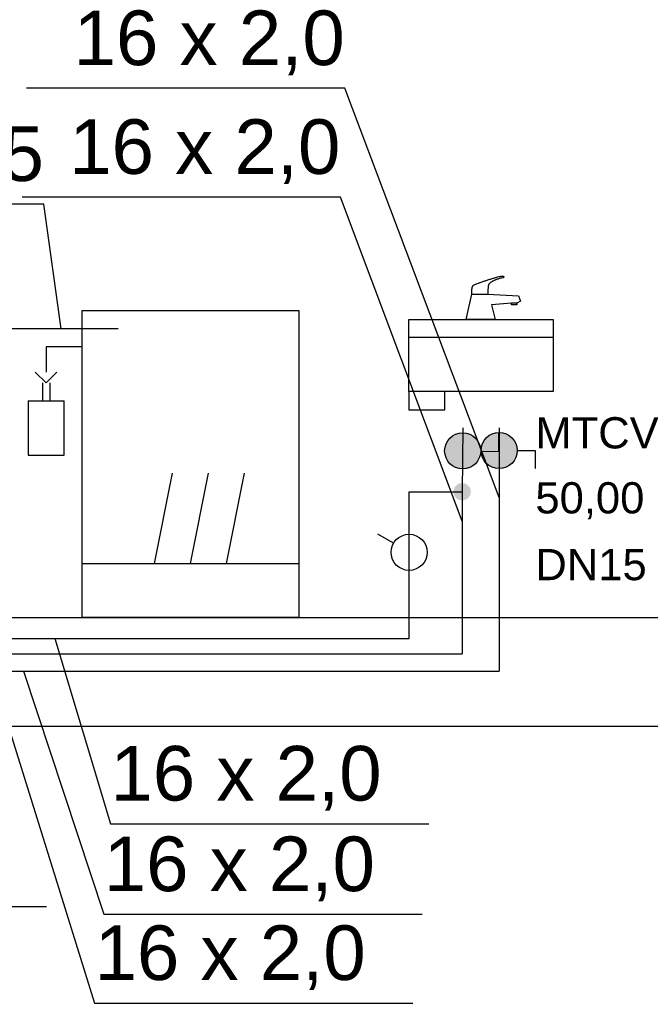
# Model space of a CAD drawing. Header units: inches. Extents: x -150.1 to -108.1, y -15.9 to 13.8.
# Tile 13 of 25: x -132.1 to -130.4, y -2.2 to 0.6. Entities that reach past the tile are written whole.
import ezdxf
from ezdxf.lldxf.tags import DXFTag

# ---------------------------------------------------------------- set-up
doc = ezdxf.new("R2010")
doc.units = ezdxf.units.IN
doc.header["$MEASUREMENT"] = 0
for name, color, linetype in [('IS_Armatura_Wodociag', 2, 'SOLID'), ('IS_Ciepła_woda', 4, 'DASHWAVE'), ('IS_Cyrkulacja', 4, 'DASHDOT'), ('IS_Inne_Urzadzenia_kanalizacja', 2, 'SOLID'), ('IS_Konstrukcja', 7, 'SOLID'), ('IS_Odbiorniki', 2, 'SOLID'), ('IS_Opisy_działek_Wodociag', 2, 'SOLID'), ('IS_Text_Armatury_Wodociag', 2, 'Continuous'), ('IS_Zimna_woda', 4, 'SOLID')]:
    doc.layers.add(name, color=color, linetype=linetype)
tags = doc.linetypes.add('DASHDOT', pattern=[20, 10, -5, 0, -5]).pattern_tags.tags
tags[10:11] = [DXFTag(74, 4), DXFTag(75, 0), DXFTag(340, '0'), DXFTag(46, 0.0), DXFTag(50, 0.0), DXFTag(44, 0.0), DXFTag(45, 0.0)]
tags[8:9] = [DXFTag(74, 4), DXFTag(75, 0), DXFTag(340, '0'), DXFTag(46, 0.0), DXFTag(50, 0.0), DXFTag(44, 0.0), DXFTag(45, 0.0)]
tags[6:7] = [DXFTag(74, 4), DXFTag(75, 0), DXFTag(340, '0'), DXFTag(46, 0.0), DXFTag(50, 0.0), DXFTag(44, 0.0), DXFTag(45, 0.0)]
tags[4:5] = [DXFTag(74, 4), DXFTag(75, 0), DXFTag(340, '0'), DXFTag(46, 0.0), DXFTag(50, 0.0), DXFTag(44, 0.0), DXFTag(45, 0.0)]
tags = doc.linetypes.add('DASHWAVE', pattern='A,10,-5,-20,[138,IS_LineDef.shx,S=2,R=0,X=-20,Y=0],-5', length=40).pattern_tags.tags
tags[16:17] = [DXFTag(74, 4), DXFTag(75, 0), DXFTag(340, '0'), DXFTag(46, 0.0), DXFTag(50, 0.0), DXFTag(44, 0.0), DXFTag(45, 0.0)]
tags[6:7] = [DXFTag(74, 4), DXFTag(75, 0), DXFTag(340, '0'), DXFTag(46, 0.0), DXFTag(50, 0.0), DXFTag(44, 0.0), DXFTag(45, 0.0)]
tags[4:5] = [DXFTag(74, 4), DXFTag(75, 0), DXFTag(340, '0'), DXFTag(46, 0.0), DXFTag(50, 0.0), DXFTag(44, 0.0), DXFTag(45, 0.0)]
tags = doc.linetypes.add('SOLID', pattern=[10, 10, 0]).pattern_tags.tags
tags[6:7] = [DXFTag(74, 4), DXFTag(75, 0), DXFTag(340, '0'), DXFTag(46, 0.0), DXFTag(50, 0.0), DXFTag(44, 0.0), DXFTag(45, 0.0)]
tags[4:5] = [DXFTag(74, 4), DXFTag(75, 0), DXFTag(340, '0'), DXFTag(46, 0.0), DXFTag(50, 0.0), DXFTag(44, 0.0), DXFTag(45, 0.0)]

msp = doc.modelspace()

# ---------------------------------------------------------------- hatches: boundary and pattern name
at = {"layer": 'IS_Armatura_Wodociag', "ltscale": 0.01}
h = msp.add_hatch(color=256, dxfattribs=at)
edge = h.paths.add_edge_path()
edge.add_arc((-130.8776, -0.6398), 0.05, 0, 360)
h = msp.add_hatch(color=256, dxfattribs=at)
edge = h.paths.add_edge_path()
edge.add_arc((-130.7768, -0.6389), 0.05, 0, 360)
at = {"layer": 'IS_Cyrkulacja'}
h = msp.add_hatch(color=256, dxfattribs=at)
edge = h.paths.add_edge_path()
edge.add_arc((-130.879, -0.7528), 0.024, 90, 450)
at = {"layer": 'IS_Text_Armatury_Wodociag'}
h = msp.add_hatch(color=256, dxfattribs=at)
edge = h.paths.add_edge_path()
edge.add_arc((-130.879, -0.7528), 0.024, 90, 450)

# ---------------------------------------------------------------- linework, layer by layer
at = {"layer": 'IS_Armatura_Wodociag', "ltscale": 0.01}
for p, q in [((-130.7776, -0.641), (-130.777, -0.5911)), ((-130.8276, -0.6404), (-130.7776, -0.641)), ((-130.7268, -0.6389), (-130.6768, -0.6389)), ((-130.6768, -0.6389), (-130.6768, -0.6889)), ((-131.0695, -0.8955), (-131.1128, -0.8705))]:
    msp.add_line(p, q, dxfattribs=at)
for centre in [(-130.8776, -0.6398), (-130.7768, -0.6389), (-131.0262, -0.9205)]:
    msp.add_ellipse(centre, major_axis=(0.05, 0), ratio=1, dxfattribs=at)
at = {"layer": 'IS_Ciepła_woda', "ltscale": 0.01}
for p, q in [((-130.8768, -0.5756), (-130.879, -0.7528)), ((-130.879, -0.7528), (-130.879, -1.2014)), ((-132.6332, -1.2014), (-130.879, -1.2014))]:
    msp.add_line(p, q, dxfattribs=at)
at = {"layer": 'IS_Cyrkulacja', "ltscale": 0.02}
for p, q in [((-131.0262, -1.1595), (-131.0262, -0.7528)), ((-131.0262, -0.7528), (-130.879, -0.7528)), ((-144.1396, -1.1596), (-131.0262, -1.1595))]:
    msp.add_line(p, q, dxfattribs=at)
at = {"layer": 'IS_Inne_Urzadzenia_kanalizacja', "ltscale": 0.01}
for p, q in [((-132.0418, -0.4514), (-132.0418, -0.5014)), ((-132.0218, -0.4514), (-132.0218, -0.5014)), ((-132.0818, -0.5014), (-132.0818, -0.6514)), ((-132.0818, -0.5014), (-131.9818, -0.5014)), ((-131.9818, -0.6514), (-131.9818, -0.5014)), ((-132.0818, -0.6514), (-131.9818, -0.6514))]:
    msp.add_line(p, q, dxfattribs=at)
at = {"layer": 'IS_Konstrukcja', "ltscale": 0.01}
for p, q in [((-147.0968, -1.1014), (-114.0644, -1.1014)), ((-147.0968, -1.4014), (-114.0644, -1.4014))]:
    msp.add_line(p, q, dxfattribs=at)
at = {"layer": 'IS_Odbiorniki', "ltscale": 0.01}
for p, q in [((-130.8676, -0.2756), (-130.8526, -0.2056)), ((-130.8526, -0.2056), (-130.8076, -0.2056)), ((-130.8076, -0.2056), (-130.7226, -0.2106)), ((-130.7226, -0.2106), (-130.7176, -0.2256)), ((-130.7426, -0.2306), (-130.7976, -0.2356)), ((-130.7976, -0.2356), (-130.7876, -0.2756)), ((-130.7426, -0.2356), (-130.7426, -0.2306)), ((-130.7276, -0.2306), (-130.7426, -0.2306)), ((-130.7276, -0.2356), (-130.7426, -0.2356)), ((-130.7176, -0.2256), (-130.7276, -0.2306)), ((-130.7276, -0.2306), (-130.7276, -0.2356)), ((-131.9318, -0.2514), (-131.3318, -0.2514)), ((-131.9318, -1.1014), (-131.9318, -0.2514)), ((-131.9318, -0.2514), (-131.9318, -0.2514)), ((-131.3318, -0.2514), (-131.3318, -1.1014)), ((-131.0268, -0.2756), (-130.6268, -0.2756)), ((-131.0268, -0.4756), (-131.0268, -0.2756)), ((-131.0268, -0.2756), (-131.0268, -0.2756)), ((-130.7876, -0.2756), (-130.8676, -0.2756)), ((-130.8676, -0.2756), (-130.8676, -0.2756)), ((-130.6268, -0.2756), (-130.6268, -0.4756)), ((-130.6268, -0.3256), (-131.0268, -0.3256)), ((-131.9318, -0.3514), (-132.0318, -0.3514)), ((-132.0318, -0.3514), (-132.0318, -0.4214)), ((-132.0618, -0.4214), (-132.0318, -0.4514)), ((-132.0318, -0.4514), (-132.0018, -0.4214)), ((-130.6268, -0.4756), (-131.0268, -0.4756)), ((-131.0268, -0.4756), (-131.0268, -0.5256)), ((-130.9268, -0.4756), (-131.0268, -0.4756)), ((-131.0268, -0.4756), (-131.0268, -0.4756)), ((-130.9268, -0.5256), (-130.9268, -0.4756)), ((-131.0268, -0.5256), (-130.9268, -0.5256)), ((-131.7318, -0.9514), (-131.6818, -0.7014)), ((-131.6318, -0.9514), (-131.5818, -0.7014)), ((-131.5318, -0.9514), (-131.4818, -0.7014)), ((-131.9318, -0.9514), (-131.3318, -0.9514)), ((-131.3318, -1.1014), (-131.9318, -1.1014))]:
    msp.add_line(p, q, dxfattribs=at)
for points, knots in [([(-130.8476, -0.1806), (-130.8463, -0.1799), (-130.843, -0.1786), (-130.8373, -0.1763), (-130.8299, -0.1737), (-130.8214, -0.1707), (-130.8123, -0.1677), (-130.8029, -0.1647), (-130.7938, -0.1619), (-130.7853, -0.1594), (-130.778, -0.1574), (-130.7722, -0.1561), (-130.7689, -0.1556), (-130.7676, -0.1556)], [0, 0, 0, 0, 0.00425061, 0.01060033, 0.01857776, 0.02770772, 0.03751411, 0.04752065, 0.05725134, 0.06623092, 0.07398599, 0.08004815, 0.08396819, 0.08396819, 0.08396819, 0.08396819]), ([(-130.7676, -0.1606), (-130.7693, -0.161), (-130.7727, -0.1619), (-130.7774, -0.1632), (-130.7817, -0.1646), (-130.7856, -0.1659), (-130.789, -0.1673), (-130.7921, -0.1687), (-130.7948, -0.17), (-130.7972, -0.1714), (-130.7993, -0.1728), (-130.8011, -0.1741), (-130.8021, -0.1751), (-130.8026, -0.1756)], [0, 0, 0, 0, 0.00538586, 0.01031526, 0.0148132, 0.01890511, 0.02261695, 0.02597538, 0.02900777, 0.03174242, 0.03420857, 0.03643647, 0.03845728, 0.03845728, 0.03845728, 0.03845728]), ([(-130.7676, -0.1556), (-130.7672, -0.1556), (-130.7664, -0.1556), (-130.7654, -0.1559), (-130.7646, -0.1564), (-130.7641, -0.157), (-130.7638, -0.1577), (-130.7638, -0.1584), (-130.7641, -0.1591), (-130.7646, -0.1597), (-130.7654, -0.1602), (-130.7664, -0.1605), (-130.7672, -0.1606), (-130.7676, -0.1606)], [0, 0, 0, 0, 0.001245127, 0.002286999, 0.003170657, 0.003941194, 0.004643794, 0.005323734, 0.006026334, 0.006796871, 0.007680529, 0.008722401, 0.009967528, 0.009967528, 0.009967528, 0.009967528]), ([(-130.8526, -0.2056), (-130.8526, -0.2047), (-130.8526, -0.2028), (-130.8526, -0.2001), (-130.8525, -0.1975), (-130.8524, -0.1949), (-130.8521, -0.1924), (-130.8518, -0.19), (-130.8513, -0.1878), (-130.8507, -0.1857), (-130.8499, -0.1838), (-130.8489, -0.182), (-130.848, -0.181), (-130.8476, -0.1806)], [0, 0, 0, 0, 0.00272352, 0.00542462, 0.00808148, 0.01067349, 0.0131821, 0.01559189, 0.0178921, 0.0200787, 0.02215732, 0.02414676, 0.02608271, 0.02608271, 0.02608271, 0.02608271]), ([(-130.8026, -0.1756), (-130.803, -0.176), (-130.8038, -0.1769), (-130.8049, -0.1784), (-130.8057, -0.18), (-130.8064, -0.1818), (-130.8068, -0.1839), (-130.8072, -0.1863), (-130.8074, -0.1891), (-130.8075, -0.1924), (-130.8076, -0.1962), (-130.8076, -0.2007), (-130.8076, -0.2039), (-130.8076, -0.2056)], [0, 0, 0, 0, 0.00185377, 0.00361935, 0.00539526, 0.00728567, 0.00939151, 0.01180502, 0.01460929, 0.01788047, 0.0216903, 0.02610811, 0.03120202, 0.03120202, 0.03120202, 0.03120202])]:
    msp.add_open_spline(points, degree=3, knots=knots, dxfattribs=at)
at = {"layer": 'IS_Opisy_działek_Wodociag', "ltscale": 0.01}
for p, q in [((-131.2043, 0.3642), (-132.0863, 0.3642)), ((-130.7768, -0.7683), (-131.2043, 0.3642)), ((-131.2165, 0.063), (-132.0985, 0.063)), ((-130.879, -0.8343), (-131.2165, 0.063)), ((-132.0379, 0.0434), (-133.0399, 0.0434)), ((-131.99, -0.3014), (-132.0379, 0.0434)), ((-132.0073, -1.1595), (-131.8537, -1.6719)), ((-132.1857, -1.2492), (-131.8977, -2.1687)), ((-132.0942, -1.2492), (-131.8722, -1.9227)), ((-131.8537, -1.6719), (-130.9717, -1.6719)), ((-133.0327, -1.9015), (-132.0307, -1.9015)), ((-131.8722, -1.9227), (-130.9902, -1.9227)), ((-131.8977, -2.1687), (-131.0157, -2.1687))]:
    msp.add_line(p, q, dxfattribs=at)
at = {"layer": 'IS_Zimna_woda', "ltscale": 0.01}
for p, q in [((-131.8318, -0.3014), (-132.1409, -0.3014)), ((-130.7768, -0.5756), (-130.7768, -1.2492)), ((-132.5332, -1.2492), (-130.7768, -1.2492))]:
    msp.add_line(p, q, dxfattribs=at)

# ---------------------------------------------------------------- texts
at = {"layer": 'IS_Opisy_działek_Wodociag', "ltscale": 0.01, "char_height": 0.1512}
for s, insert, attachment_point in [('\\fArial|b0|i0;16 x 2,0', (-131.2043, 0.4002), 9), ('\\fArial|b0|i0;16 x 2,0', (-131.2165, 0.099), 9), ('\\fArial|b0|i0;20 x 2,25', (-132.0379, 0.0794), 9), ('\\fArial|b0|i0;', (-131.9741, -0.3901), 7), ('\\fArial|b0|i0;', (-131.9141, -0.5101), 7), ('\\fArial|b0|i0;', (-131.9141, -0.5101), 7), ('\\fArial|b0|i0;', (-131.0956, -0.5469), 1), ('\\fArial|b0|i0;', (-131.0956, -0.5469), 1), ('\\fArial|b0|i0;', (-131.1068, -0.7957), 1), ('\\fArial|b0|i0;', (-131.1068, -0.7957), 1), ('\\fArial|b0|i0;16 x 2,0', (-131.8537, -1.6359), 7), ('\\fArial|b0|i0;16 x 2,0', (-131.8722, -1.8867), 7), ('\\fArial|b0|i0;16 x 2,0', (-131.8977, -2.1327), 7)]:
    msp.add_mtext(s, dxfattribs=dict(at, insert=insert, attachment_point=attachment_point))
at = {"layer": 'IS_Text_Armatury_Wodociag', "linetype": 'SOLID', "ltscale": 0.01, "char_height": 0.0864}
for s, insert, attachment_point in [('\\fArial|b0|i0;', (-131.7651, 0.3934), 9), ('\\fArial|b0|i0;', (-130.7923, 0.4013), 9), ('\\fArial|b0|i0;', (-131.4147, 0.3434), 7), ('\\fArial|b0|i0;', (-130.4423, 0.3513), 7), ('\\fArial|b0|i0;MTCV (A)', (-130.6762, -0.6589), 7), ('\\fArial|b0|i0;50,00', (-130.6762, -0.8289), 7), ('\\fArial|b0|i0;DN15  ', (-130.6762, -0.9989), 7)]:
    msp.add_mtext(s, dxfattribs=dict(at, insert=insert, attachment_point=attachment_point))

doc.saveas('drawing.dxf')
